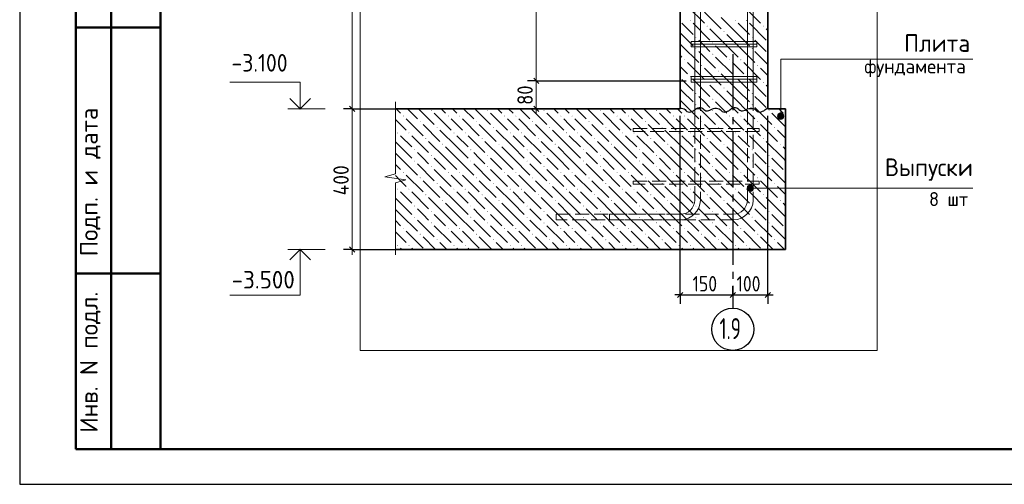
# Model space of a CAD drawing. Header units: millimetres. Extents: x 0 to 50400, y 0 to 35640.
# Tile 1 of 16: x 0 to 16800, y 0 to 7932. Entities that reach past the tile are written whole.
import ezdxf

# ---------------------------------------------------------------- set-up
doc = ezdxf.new("R2010")
doc.units = ezdxf.units.MM
doc.linetypes.add('______2', pattern=[324, 240, -84])
doc.linetypes.add('______5', pattern=[1320, 960, -120, 120, -120])
for name, color, linetype, lineweight in [('Standard', 7, 'Continuous', 25), ('Выпуски арматуры Г-обр.', 52, 'Continuous', 25), ('Выпуски арматуры П-обр. равн.', 52, 'Continuous', 25), ('ЖБ Пилон', 7, 'Continuous', 35), ('ЖБ Плита Фундамента верхний уровень', 7, 'Continuous', 35), ('Позиционная метка диаметр_ шаг', 7, 'Continuous', 13), ('Позиционная метка линия выноска', 7, 'Continuous', 13), ('Примечания', 7, 'Continuous', 13), ('Размерная линия_ общее', 7, 'Continuous', 13)]:
    doc.layers.add(name, color=color, linetype=linetype, lineweight=lineweight)
for name, color, linetype, true_color in [('Оси', 7, '______5', 0x656565), ('Стена фоновая арматура Х1', 7, '______2', 0xa0a0a0), ('Стена Хомут', 7, '______2', 0xa0a0a0)]:
    doc.layers.add(name, color=color, linetype=linetype, true_color=true_color)
doc.styles.add('ISOCPEUR', font='txt')

msp = doc.modelspace()

# ---------------------------------------------------------------- hatches: boundary and pattern name
at = {"layer": 'ЖБ Пилон', "linetype": 'Continuous', "lineweight": 18, "transparency": 33554687}
for points in [[(11434, 7919), (11442, 7927), (11449, 7919), (11442, 7911)], [(12202, 7919), (12210, 7927), (12217, 7919), (12210, 7911)], [(12394, 7919), (12402, 7927), (12409, 7919), (12402, 7911)], [(11722, 7823), (11730, 7831), (11737, 7823), (11730, 7815)], [(12010, 7727), (12018, 7735), (12025, 7727), (12018, 7719)], [(12682, 7823), (12690, 7831), (12697, 7823), (12690, 7815)], [(11530, 7631), (11538, 7639), (11545, 7631), (11538, 7623)], [(12490, 7631), (12498, 7639), (12505, 7631), (12498, 7623)], [(11530, 7439), (11538, 7447), (11545, 7439), (11538, 7431)], [(11818, 7535), (11826, 7543), (11833, 7535), (11826, 7527)], [(12490, 7439), (12498, 7447), (12505, 7439), (12498, 7431)], [(11338, 7247), (11346, 7255), (11353, 7247), (11346, 7239)], [(11818, 7343), (11826, 7351), (11833, 7343), (11826, 7335)], [(12106, 7247), (12114, 7255), (12121, 7247), (12114, 7239)], [(12298, 7247), (12306, 7255), (12313, 7247), (12306, 7239)], [(11626, 7151), (11634, 7159), (11641, 7151), (11634, 7143)], [(11914, 7055), (11922, 7063), (11929, 7055), (11922, 7047)], [(12586, 7151), (12594, 7159), (12601, 7151), (12594, 7143)], [(11434, 6959), (11442, 6967), (11449, 6959), (11442, 6951)], [(12202, 6959), (12210, 6967), (12217, 6959), (12210, 6951)], [(12394, 6959), (12402, 6967), (12409, 6959), (12402, 6951)], [(11722, 6863), (11730, 6871), (11737, 6863), (11730, 6855)], [(12010, 6767), (12018, 6775), (12025, 6767), (12018, 6759)], [(12682, 6863), (12690, 6871), (12697, 6863), (12690, 6855)], [(11530, 6671), (11538, 6679), (11545, 6671), (11538, 6663)], [(11818, 6575), (11826, 6583), (11833, 6575), (11826, 6567)], [(12490, 6671), (12498, 6679), (12505, 6671), (12498, 6663)], [(11530, 6479), (11538, 6487), (11545, 6479), (11538, 6471)], [(12490, 6479), (12498, 6487), (12505, 6479), (12498, 6471)]]:
    msp.add_hatch(color=7, dxfattribs=at).paths.add_polyline_path(points, flags=16)
at = {"layer": 'ЖБ Плита Фундамента верхний уровень', "linetype": 'Continuous', "lineweight": 18, "transparency": 33554687}
for points in [[(7018, 6383), (7026, 6391), (7033, 6383), (7026, 6375)], [(7978, 6383), (7986, 6391), (7993, 6383), (7986, 6375)], [(8938, 6383), (8946, 6391), (8953, 6383), (8946, 6375)], [(9898, 6383), (9906, 6391), (9913, 6383), (9906, 6375)], [(10858, 6383), (10866, 6391), (10873, 6383), (10866, 6375)], [(11818, 6383), (11826, 6391), (11833, 6383), (11826, 6375)], [(12778, 6383), (12786, 6391), (12793, 6383), (12786, 6375)], [(6538, 6287), (6546, 6295), (6553, 6287), (6546, 6279)], [(7306, 6287), (7314, 6295), (7321, 6287), (7314, 6279)], [(7498, 6287), (7506, 6295), (7513, 6287), (7506, 6279)], [(8266, 6287), (8274, 6295), (8281, 6287), (8274, 6279)], [(8458, 6287), (8466, 6295), (8473, 6287), (8466, 6279)], [(9226, 6287), (9234, 6295), (9241, 6287), (9234, 6279)], [(9418, 6287), (9426, 6295), (9433, 6287), (9426, 6279)], [(10186, 6287), (10194, 6295), (10201, 6287), (10194, 6279)], [(10378, 6287), (10386, 6295), (10393, 6287), (10386, 6279)], [(11146, 6287), (11154, 6295), (11161, 6287), (11154, 6279)], [(11338, 6287), (11346, 6295), (11353, 6287), (11346, 6279)], [(12106, 6287), (12114, 6295), (12121, 6287), (12114, 6279)], [(12298, 6287), (12306, 6295), (12313, 6287), (12306, 6279)], [(13066, 6287), (13067, 6289), (13067, 6285)], [(6826, 6191), (6834, 6199), (6841, 6191), (6834, 6183)], [(7114, 6095), (7122, 6103), (7129, 6095), (7122, 6087)], [(7786, 6191), (7794, 6199), (7801, 6191), (7794, 6183)], [(8074, 6095), (8082, 6103), (8089, 6095), (8082, 6087)], [(8746, 6191), (8754, 6199), (8761, 6191), (8754, 6183)], [(9034, 6095), (9042, 6103), (9049, 6095), (9042, 6087)], [(9706, 6191), (9714, 6199), (9721, 6191), (9714, 6183)], [(9994, 6095), (10002, 6103), (10009, 6095), (10002, 6087)], [(10666, 6191), (10674, 6199), (10681, 6191), (10674, 6183)], [(10954, 6095), (10962, 6103), (10969, 6095), (10962, 6087)], [(11626, 6191), (11634, 6199), (11641, 6191), (11634, 6183)], [(11914, 6095), (11922, 6103), (11929, 6095), (11922, 6087)], [(12586, 6191), (12594, 6199), (12601, 6191), (12594, 6183)], [(12874, 6095), (12882, 6103), (12889, 6095), (12882, 6087)], [(6442, 5999), (6450, 6007), (6457, 5999), (6450, 5991)], [(6634, 5999), (6642, 6007), (6649, 5999), (6642, 5991)], [(6922, 5903), (6930, 5911), (6937, 5903), (6930, 5895)], [(7402, 5999), (7410, 6007), (7417, 5999), (7410, 5991)], [(7594, 5999), (7602, 6007), (7609, 5999), (7602, 5991)], [(7882, 5903), (7890, 5911), (7897, 5903), (7890, 5895)], [(8362, 5999), (8370, 6007), (8377, 5999), (8370, 5991)], [(8554, 5999), (8562, 6007), (8569, 5999), (8562, 5991)], [(8842, 5903), (8850, 5911), (8857, 5903), (8850, 5895)], [(9322, 5999), (9330, 6007), (9337, 5999), (9330, 5991)], [(9514, 5999), (9522, 6007), (9529, 5999), (9522, 5991)], [(9802, 5903), (9810, 5911), (9817, 5903), (9810, 5895)], [(10282, 5999), (10290, 6007), (10297, 5999), (10290, 5991)], [(10474, 5999), (10482, 6007), (10489, 5999), (10482, 5991)], [(10762, 5903), (10770, 5911), (10777, 5903), (10770, 5895)], [(11242, 5999), (11250, 6007), (11257, 5999), (11250, 5991)], [(11434, 5999), (11442, 6007), (11449, 5999), (11442, 5991)], [(11722, 5903), (11730, 5911), (11737, 5903), (11730, 5895)], [(12202, 5999), (12210, 6007), (12217, 5999), (12210, 5991)], [(12394, 5999), (12402, 6007), (12409, 5999), (12402, 5991)], [(12682, 5903), (12690, 5911), (12697, 5903), (12690, 5895)], [(6730, 5711), (6738, 5719), (6745, 5711), (6738, 5703)], [(7210, 5807), (7218, 5815), (7225, 5807), (7218, 5799)], [(7690, 5711), (7698, 5719), (7705, 5711), (7698, 5703)], [(8170, 5807), (8178, 5815), (8185, 5807), (8178, 5799)], [(8650, 5711), (8658, 5719), (8665, 5711), (8658, 5703)], [(9130, 5807), (9138, 5815), (9145, 5807), (9138, 5799)], [(9610, 5711), (9618, 5719), (9625, 5711), (9618, 5703)], [(10090, 5807), (10098, 5815), (10105, 5807), (10098, 5799)], [(10570, 5711), (10578, 5719), (10585, 5711), (10578, 5703)], [(11050, 5807), (11058, 5815), (11065, 5807), (11058, 5799)], [(11530, 5711), (11538, 5719), (11545, 5711), (11538, 5703)], [(12010, 5807), (12018, 5815), (12025, 5807), (12018, 5799)], [(12490, 5711), (12498, 5719), (12505, 5711), (12498, 5703)], [(12970, 5807), (12978, 5815), (12985, 5807), (12978, 5799)], [(7018, 5615), (7026, 5623), (7033, 5615), (7026, 5607)], [(7978, 5615), (7986, 5623), (7993, 5615), (7986, 5607)], [(8938, 5615), (8946, 5623), (8953, 5615), (8946, 5607)], [(9898, 5615), (9906, 5623), (9913, 5615), (9906, 5607)], [(10858, 5615), (10866, 5623), (10873, 5615), (10866, 5607)], [(11818, 5615), (11826, 5623), (11833, 5615), (11826, 5607)], [(12778, 5615), (12786, 5623), (12793, 5615), (12786, 5607)], [(6730, 5519), (6738, 5527), (6745, 5519), (6738, 5511)], [(7018, 5423), (7026, 5431), (7033, 5423), (7026, 5415)], [(7690, 5519), (7698, 5527), (7705, 5519), (7698, 5511)], [(7978, 5423), (7986, 5431), (7993, 5423), (7986, 5415)], [(8650, 5519), (8658, 5527), (8665, 5519), (8658, 5511)], [(8938, 5423), (8946, 5431), (8953, 5423), (8946, 5415)], [(9610, 5519), (9618, 5527), (9625, 5519), (9618, 5511)], [(9898, 5423), (9906, 5431), (9913, 5423), (9906, 5415)], [(10570, 5519), (10578, 5527), (10585, 5519), (10578, 5511)], [(10858, 5423), (10866, 5431), (10873, 5423), (10866, 5415)], [(11530, 5519), (11538, 5527), (11545, 5519), (11538, 5511)], [(11818, 5423), (11826, 5431), (11833, 5423), (11826, 5415)], [(12490, 5519), (12498, 5527), (12505, 5519), (12498, 5511)], [(12778, 5423), (12786, 5431), (12793, 5423), (12786, 5415)], [(6538, 5327), (6546, 5335), (6553, 5327), (6546, 5319)], [(6826, 5231), (6834, 5239), (6841, 5231), (6834, 5223)], [(7306, 5327), (7314, 5335), (7321, 5327), (7314, 5319)], [(7498, 5327), (7506, 5335), (7513, 5327), (7506, 5319)], [(7786, 5231), (7794, 5239), (7801, 5231), (7794, 5223)], [(8266, 5327), (8274, 5335), (8281, 5327), (8274, 5319)], [(8458, 5327), (8466, 5335), (8473, 5327), (8466, 5319)], [(8746, 5231), (8754, 5239), (8761, 5231), (8754, 5223)], [(9226, 5327), (9234, 5335), (9241, 5327), (9234, 5319)], [(9418, 5327), (9426, 5335), (9433, 5327), (9426, 5319)], [(9706, 5231), (9714, 5239), (9721, 5231), (9714, 5223)], [(10186, 5327), (10194, 5335), (10201, 5327), (10194, 5319)], [(10378, 5327), (10386, 5335), (10393, 5327), (10386, 5319)], [(10666, 5231), (10674, 5239), (10681, 5231), (10674, 5223)], [(11146, 5327), (11154, 5335), (11161, 5327), (11154, 5319)], [(11338, 5327), (11346, 5335), (11353, 5327), (11346, 5319)], [(11626, 5231), (11634, 5239), (11641, 5231), (11634, 5223)], [(12106, 5327), (12114, 5335), (12121, 5327), (12114, 5319)], [(12298, 5327), (12306, 5335), (12313, 5327), (12306, 5319)], [(12586, 5231), (12594, 5239), (12601, 5231), (12594, 5223)], [(13066, 5327), (13067, 5329), (13067, 5325)], [(6442, 5039), (6450, 5047), (6457, 5039), (6450, 5031)], [(6634, 5039), (6642, 5047), (6649, 5039), (6642, 5031)], [(7114, 5135), (7122, 5143), (7129, 5135), (7122, 5127)], [(7402, 5039), (7410, 5047), (7417, 5039), (7410, 5031)], [(7594, 5039), (7602, 5047), (7609, 5039), (7602, 5031)], [(8074, 5135), (8082, 5143), (8089, 5135), (8082, 5127)], [(8362, 5039), (8370, 5047), (8377, 5039), (8370, 5031)], [(8554, 5039), (8562, 5047), (8569, 5039), (8562, 5031)], [(9034, 5135), (9042, 5143), (9049, 5135), (9042, 5127)], [(9322, 5039), (9330, 5047), (9337, 5039), (9330, 5031)], [(9514, 5039), (9522, 5047), (9529, 5039), (9522, 5031)], [(9994, 5135), (10002, 5143), (10009, 5135), (10002, 5127)], [(10282, 5039), (10290, 5047), (10297, 5039), (10290, 5031)], [(10474, 5039), (10482, 5047), (10489, 5039), (10482, 5031)], [(10954, 5135), (10962, 5143), (10969, 5135), (10962, 5127)], [(11242, 5039), (11250, 5047), (11257, 5039), (11250, 5031)], [(11434, 5039), (11442, 5047), (11449, 5039), (11442, 5031)], [(11914, 5135), (11922, 5143), (11929, 5135), (11922, 5127)], [(12202, 5039), (12210, 5047), (12217, 5039), (12210, 5031)], [(12394, 5039), (12402, 5047), (12409, 5039), (12402, 5031)], [(12874, 5135), (12882, 5143), (12889, 5135), (12882, 5127)], [(6922, 4943), (6930, 4951), (6937, 4943), (6930, 4935)], [(7882, 4943), (7890, 4951), (7897, 4943), (7890, 4935)], [(8842, 4943), (8850, 4951), (8857, 4943), (8850, 4935)], [(9802, 4943), (9810, 4951), (9817, 4943), (9810, 4935)], [(10762, 4943), (10770, 4951), (10777, 4943), (10770, 4935)], [(11722, 4943), (11730, 4951), (11737, 4943), (11730, 4935)], [(12682, 4943), (12690, 4951), (12697, 4943), (12690, 4935)], [(6730, 4751), (6738, 4759), (6745, 4751), (6738, 4743)], [(7210, 4847), (7218, 4855), (7225, 4847), (7218, 4839)], [(7690, 4751), (7698, 4759), (7705, 4751), (7698, 4743)], [(8170, 4847), (8178, 4855), (8185, 4847), (8178, 4839)], [(8650, 4751), (8658, 4759), (8665, 4751), (8658, 4743)], [(9130, 4847), (9138, 4855), (9145, 4847), (9138, 4839)], [(9610, 4751), (9618, 4759), (9625, 4751), (9618, 4743)], [(10090, 4847), (10098, 4855), (10105, 4847), (10098, 4839)], [(10570, 4751), (10578, 4759), (10585, 4751), (10578, 4743)], [(11050, 4847), (11058, 4855), (11065, 4847), (11058, 4839)], [(11530, 4751), (11538, 4759), (11545, 4751), (11538, 4743)], [(12010, 4847), (12018, 4855), (12025, 4847), (12018, 4839)], [(12490, 4751), (12498, 4759), (12505, 4751), (12498, 4743)], [(12970, 4847), (12978, 4855), (12985, 4847), (12978, 4839)], [(6730, 4559), (6738, 4567), (6745, 4559), (6738, 4551)], [(7018, 4655), (7026, 4663), (7033, 4655), (7026, 4647)], [(7690, 4559), (7698, 4567), (7705, 4559), (7698, 4551)], [(7978, 4655), (7986, 4663), (7993, 4655), (7986, 4647)], [(8650, 4559), (8658, 4567), (8665, 4559), (8658, 4551)], [(8938, 4655), (8946, 4663), (8953, 4655), (8946, 4647)], [(9610, 4559), (9618, 4567), (9625, 4559), (9618, 4551)], [(9898, 4655), (9906, 4663), (9913, 4655), (9906, 4647)], [(10570, 4559), (10578, 4567), (10585, 4559), (10578, 4551)], [(10858, 4655), (10866, 4663), (10873, 4655), (10866, 4647)], [(11530, 4559), (11538, 4567), (11545, 4559), (11538, 4551)], [(11818, 4655), (11826, 4663), (11833, 4655), (11826, 4647)], [(12490, 4559), (12498, 4567), (12505, 4559), (12498, 4551)], [(12778, 4655), (12786, 4663), (12793, 4655), (12786, 4647)], [(6538, 4367), (6546, 4375), (6553, 4367), (6546, 4359)], [(7018, 4463), (7026, 4471), (7033, 4463), (7026, 4455)], [(7306, 4367), (7314, 4375), (7321, 4367), (7314, 4359)], [(7498, 4367), (7506, 4375), (7513, 4367), (7506, 4359)], [(7978, 4463), (7986, 4471), (7993, 4463), (7986, 4455)], [(8266, 4367), (8274, 4375), (8281, 4367), (8274, 4359)], [(8458, 4367), (8466, 4375), (8473, 4367), (8466, 4359)], [(8938, 4463), (8946, 4471), (8953, 4463), (8946, 4455)], [(9226, 4367), (9234, 4375), (9241, 4367), (9234, 4359)], [(9418, 4367), (9426, 4375), (9433, 4367), (9426, 4359)], [(9898, 4463), (9906, 4471), (9913, 4463), (9906, 4455)], [(10186, 4367), (10194, 4375), (10201, 4367), (10194, 4359)], [(10378, 4367), (10386, 4375), (10393, 4367), (10386, 4359)], [(10858, 4463), (10866, 4471), (10873, 4463), (10866, 4455)], [(11146, 4367), (11154, 4375), (11161, 4367), (11154, 4359)], [(11338, 4367), (11346, 4375), (11353, 4367), (11346, 4359)], [(11818, 4463), (11826, 4471), (11833, 4463), (11826, 4455)], [(12106, 4367), (12114, 4375), (12121, 4367), (12114, 4359)], [(12298, 4367), (12306, 4375), (12313, 4367), (12306, 4359)], [(12778, 4463), (12786, 4471), (12793, 4463), (12786, 4455)], [(13066, 4367), (13067, 4369), (13067, 4365)], [(6826, 4271), (6834, 4279), (6841, 4271), (6834, 4263)], [(7786, 4271), (7794, 4279), (7801, 4271), (7794, 4263)], [(8746, 4271), (8754, 4279), (8761, 4271), (8754, 4263)], [(9706, 4271), (9714, 4279), (9721, 4271), (9714, 4263)], [(10666, 4271), (10674, 4279), (10681, 4271), (10674, 4263)], [(11626, 4271), (11634, 4279), (11641, 4271), (11634, 4263)], [(12586, 4271), (12594, 4279), (12601, 4271), (12594, 4263)], [(6442, 4079), (6450, 4087), (6457, 4079), (6450, 4071)], [(6634, 4079), (6642, 4087), (6649, 4079), (6642, 4071)], [(7114, 4175), (7122, 4183), (7129, 4175), (7122, 4167)], [(7402, 4079), (7410, 4087), (7417, 4079), (7410, 4071)], [(7594, 4079), (7602, 4087), (7609, 4079), (7602, 4071)], [(8074, 4175), (8082, 4183), (8089, 4175), (8082, 4167)], [(8362, 4079), (8370, 4087), (8377, 4079), (8370, 4071)], [(8554, 4079), (8562, 4087), (8569, 4079), (8562, 4071)], [(9034, 4175), (9042, 4183), (9049, 4175), (9042, 4167)], [(9322, 4079), (9330, 4087), (9337, 4079), (9330, 4071)], [(9514, 4079), (9522, 4087), (9529, 4079), (9522, 4071)], [(9994, 4175), (10002, 4183), (10009, 4175), (10002, 4167)], [(10282, 4079), (10290, 4087), (10297, 4079), (10290, 4071)], [(10474, 4079), (10482, 4087), (10489, 4079), (10482, 4071)], [(10954, 4175), (10962, 4183), (10969, 4175), (10962, 4167)], [(11242, 4079), (11250, 4087), (11257, 4079), (11250, 4071)], [(11434, 4079), (11442, 4087), (11449, 4079), (11442, 4071)], [(11914, 4175), (11922, 4183), (11929, 4175), (11922, 4167)], [(12202, 4079), (12210, 4087), (12217, 4079), (12210, 4071)], [(12394, 4079), (12402, 4087), (12409, 4079), (12402, 4071)], [(12874, 4175), (12882, 4183), (12889, 4175), (12882, 4167)]]:
    msp.add_hatch(color=7, dxfattribs=at).paths.add_polyline_path(points, flags=16)
at = {"layer": 'Позиционная метка линия выноска', "linetype": 'Continuous', "lineweight": 13, "transparency": 33554687}
for points in [[(12931, 6284), (13039, 6284), (13032, 6311)], [(12931, 6284), (13032, 6311), (12939, 6311)], [(12939, 6257), (13039, 6284), (12931, 6284)], [(12939, 6311), (13032, 6311), (13012, 6331)], [(12939, 6311), (13012, 6331), (12958, 6331)], [(12939, 6257), (13032, 6257), (13039, 6284)], [(12958, 6238), (13032, 6257), (12939, 6257)], [(12958, 6331), (13012, 6331), (12985, 6338)], [(12958, 6238), (13012, 6238), (13032, 6257)], [(13012, 6238), (12958, 6238), (12985, 6230)], [(12421, 5028), (12421, 5082), (12413, 5055)], [(12421, 5082), (12440, 5009), (12440, 5102)], [(12421, 5082), (12421, 5028), (12440, 5009)], [(12440, 5102), (12467, 5001), (12467, 5109)], [(12440, 5102), (12440, 5009), (12467, 5001)], [(12467, 5109), (12467, 5001), (12494, 5009)], [(12467, 5109), (12494, 5009), (12494, 5102)], [(12494, 5102), (12494, 5009), (12514, 5028)], [(12494, 5102), (12514, 5028), (12514, 5082)], [(12514, 5082), (12514, 5028), (12521, 5055)]]:
    msp.add_hatch(color=7, dxfattribs=at).paths.add_polyline_path(points)

# ---------------------------------------------------------------- linework, layer by layer
at = {"layer": 'Standard', "color": 7, "linetype": 'Continuous', "lineweight": 25, "transparency": 33554687}
for p, q in [((2400, 35040), (2400, 1270)), ((11222, 3187), (11312, 3277)), ((12122, 3187), (12212, 3277)), ((12722, 3187), (12812, 3277))]:
    msp.add_line(p, q, dxfattribs=at)
at = {"layer": 'Standard', "color": 7, "linetype": 'Continuous', "lineweight": 50, "transparency": 33554687}
for p, q in [((960, 600), (960, 10800)), ((960, 600), (960, 10800)), ((1560, 600), (1560, 10800)), ((960, 7800), (2400, 7800)), ((960, 3600), (2400, 3600)), ((2400, 600), (960, 600))]:
    msp.add_line(p, q, dxfattribs=at)
at = {"layer": 'Standard', "color": 7, "linetype": 'Continuous', "lineweight": 13, "transparency": 33554687}
for p, q in [((5212, 6410), (4576, 6410)), ((5212, 4010), (4576, 4010))]:
    msp.add_line(p, q, dxfattribs=at)
at = {"layer": 'Standard', "color": 7, "linetype": 'Continuous', "lineweight": -3, "transparency": 33554687}
for p, q in [((11267, 3232), (11267, 6290)), ((12767, 3232), (12767, 6290)), ((11267, 3232), (11267, 3382)), ((12167, 3232), (12167, 3382)), ((12767, 3232), (12767, 3382)), ((11267, 3232), (11177, 3232)), ((11267, 3232), (11267, 3082)), ((11267, 3232), (12167, 3232)), ((12167, 3232), (12167, 3082)), ((12167, 3232), (12167, 3232)), ((12167, 3232), (12767, 3232)), ((12767, 3232), (12767, 3082)), ((12767, 3232), (12857, 3232))]:
    msp.add_line(p, q, dxfattribs=at)
at = {"layer": 'Standard', "color": 7, "linetype": 'Continuous', "lineweight": 25, "transparency": 33554687}
msp.add_lwpolyline([(0, 0), (50400, 0), (50400, 35640), (0, 35640), (0, 0)], close=True, dxfattribs=at)
at = {"layer": 'Standard', "color": 7, "linetype": 'Continuous', "lineweight": 50, "transparency": 33554687}
msp.add_lwpolyline([(2400, 35040), (49800, 35040), (49800, 600), (2400, 600), (2400, 35040)], close=True, dxfattribs=at)
at = {"layer": 'Standard', "color": 254, "linetype": 'Continuous', "lineweight": 18, "true_color": 0xc4c4ff, "transparency": 33554687}
msp.add_lwpolyline([(5811, 2282), (14631, 2282), (14631, 32789), (5811, 32789), (5811, 2282)], dxfattribs=at)
at = {"layer": 'Standard', "color": 7, "linetype": 'Continuous', "lineweight": 13, "transparency": 33554687}
for points in [[(4785, 6410), (4785, 6866), (3585, 6866)], [(4785, 4010), (4785, 3230), (3585, 3230)]]:
    msp.add_lwpolyline(points, dxfattribs=at)
at = {"layer": 'Standard', "color": 7, "linetype": 'Continuous', "lineweight": 35, "transparency": 33554687}
for points in [[(4963, 6588), (4785, 6410), (4607, 6588)], [(4963, 3831), (4785, 4010), (4607, 3831)]]:
    msp.add_lwpolyline(points, dxfattribs=at)
at = {"layer": 'Выпуски арматуры Г-обр.', "color": 251, "linetype": '______2', "lineweight": 13, "true_color": 0x656565, "transparency": 33554687}
for points in [[(11615, 14390), (11615, 4843), (11607, 4783), (11586, 4720), (11554, 4662), (11514, 4615), (11467, 4575), (11409, 4543), (11346, 4522), (11286, 4514), (9155, 4514), (9155, 4610), (11280, 4610), (11325, 4616), (11370, 4631), (11412, 4654), (11446, 4683), (11475, 4717), (11498, 4759), (11513, 4804), (11519, 4849), (11519, 14390), (11615, 14390)], [(11615, 14390), (11615, 4843), (11607, 4783), (11586, 4720), (11554, 4662), (11514, 4615), (11467, 4575), (11409, 4543), (11346, 4522), (11286, 4514), (9155, 4514), (9155, 4610), (11280, 4610), (11325, 4616), (11370, 4631), (11412, 4654), (11446, 4683), (11475, 4717), (11498, 4759), (11513, 4804), (11519, 4849), (11519, 14390), (11615, 14390)], [(12515, 14390), (12515, 4843), (12507, 4783), (12486, 4720), (12454, 4662), (12414, 4615), (12367, 4575), (12309, 4543), (12246, 4522), (12186, 4514), (10063, 4514), (10063, 4610), (12179, 4610), (12225, 4616), (12270, 4631), (12312, 4654), (12346, 4683), (12375, 4717), (12398, 4759), (12413, 4804), (12419, 4849), (12419, 14390), (12515, 14390)], [(12515, 14390), (12515, 4843), (12507, 4783), (12486, 4720), (12454, 4662), (12414, 4615), (12367, 4575), (12309, 4543), (12246, 4522), (12186, 4514), (10063, 4514), (10063, 4610), (12179, 4610), (12225, 4616), (12270, 4631), (12312, 4654), (12346, 4683), (12375, 4717), (12398, 4759), (12413, 4804), (12419, 4849), (12419, 14390), (12515, 14390)]]:
    msp.add_lwpolyline(points, dxfattribs=at)
at = {"layer": 'Выпуски арматуры П-обр. равн.', "color": 251, "linetype": '______2', "lineweight": 13, "true_color": 0x656565, "transparency": 33554687}
for points in [[(10469, 6074), (12617, 6074), (12617, 6026), (10469, 6026), (10469, 6074)], [(12617, 6026), (10469, 6026), (10469, 6074), (12617, 6074), (12617, 6026)], [(10469, 5174), (12617, 5174), (12617, 5126), (10469, 5126), (10469, 5174)], [(12617, 5126), (10469, 5126), (10469, 5174), (12617, 5174), (12617, 5126)]]:
    msp.add_lwpolyline(points, dxfattribs=at)
at = {"layer": 'ЖБ Пилон', "color": 7, "linetype": 'Continuous', "lineweight": 35, "transparency": 33554687}
for p, q in [((11267, 22850), (11267, 6410)), ((12767, 6410), (12767, 22850))]:
    msp.add_line(p, q, dxfattribs=at)
at = {"layer": 'ЖБ Пилон', "color": 9, "linetype": 'Continuous', "lineweight": 18, "true_color": 0xc7c7c7, "transparency": 33554687}
for p, q in [((11394, 8159), (11682, 7871)), ((12354, 8159), (12642, 7871)), ((11682, 8063), (11970, 7775)), ((12258, 7679), (11970, 7967)), ((11298, 7871), (11490, 7679)), ((11490, 7871), (11778, 7583)), ((12066, 7487), (11778, 7775)), ((12258, 7871), (12450, 7679)), ((12450, 7871), (12738, 7583)), ((12767, 7745), (12738, 7775)), ((11298, 7679), (11267, 7709)), ((11298, 7679), (11490, 7487)), ((11682, 7487), (11586, 7583)), ((12066, 7679), (12258, 7487)), ((12258, 7679), (12450, 7487)), ((12642, 7487), (12546, 7583)), ((11267, 7517), (11298, 7487)), ((11298, 7487), (11586, 7199)), ((11778, 7391), (11682, 7487)), ((11874, 7487), (12066, 7295)), ((12066, 7487), (12258, 7295)), ((12258, 7487), (12546, 7199)), ((12738, 7391), (12642, 7487)), ((11267, 7325), (11298, 7295)), ((11586, 7391), (11874, 7103)), ((11874, 7295), (12162, 7007)), ((12546, 7391), (12767, 7169)), ((11298, 7103), (11267, 7133)), ((11394, 7007), (11298, 7103)), ((11394, 7199), (11682, 6911)), ((11682, 7103), (11970, 6815)), ((12258, 7103), (12162, 7199)), ((12354, 7007), (12258, 7103)), ((12354, 7199), (12642, 6911)), ((12642, 7103), (12767, 6977)), ((11298, 6911), (11490, 6719)), ((11490, 6911), (11778, 6623)), ((12258, 6719), (11970, 7007)), ((12258, 6911), (12450, 6719)), ((12450, 6911), (12738, 6623)), ((11298, 6719), (11267, 6749)), ((12066, 6527), (11778, 6815)), ((12767, 6785), (12738, 6815)), ((11267, 6557), (11298, 6527)), ((11298, 6719), (11490, 6527)), ((11682, 6527), (11586, 6623)), ((12066, 6719), (12258, 6527)), ((12258, 6719), (12450, 6527)), ((12642, 6527), (12546, 6623)), ((11298, 6527), (11415, 6410)), ((11586, 6431), (11607, 6410)), ((11778, 6431), (11682, 6527)), ((11874, 6527), (11991, 6410)), ((12066, 6527), (12183, 6410)), ((12258, 6527), (12375, 6410)), ((12546, 6431), (12567, 6410)), ((12738, 6431), (12642, 6527))]:
    msp.add_line(p, q, dxfattribs=at)
at = {"layer": 'ЖБ Плита Фундамента верхний уровень', "color": 7, "linetype": 'Continuous', "lineweight": 35, "transparency": 33554687}
for p, q in [((11267, 6410), (6411, 6410)), ((13067, 6410), (12767, 6410)), ((13067, 4010), (13067, 6410)), ((6411, 4010), (13067, 4010))]:
    msp.add_line(p, q, dxfattribs=at)
at = {"layer": 'ЖБ Плита Фундамента верхний уровень', "color": 252, "linetype": 'Continuous', "lineweight": 18, "true_color": 0x8f8f8f, "transparency": 33554687}
for p, q in [((6423, 6410), (6498, 6335)), ((6615, 6410), (6786, 6239)), ((6807, 6410), (7074, 6143)), ((7191, 6410), (7266, 6335)), ((7383, 6410), (7458, 6335)), ((7575, 6410), (7746, 6239)), ((7767, 6410), (8034, 6143)), ((8151, 6410), (8226, 6335)), ((8343, 6410), (8418, 6335)), ((8535, 6410), (8706, 6239)), ((8727, 6410), (8994, 6143)), ((9111, 6410), (9186, 6335)), ((9303, 6410), (9378, 6335)), ((9495, 6410), (9666, 6239)), ((9687, 6410), (9954, 6143)), ((10071, 6410), (10146, 6335)), ((10263, 6410), (10338, 6335)), ((10455, 6410), (10626, 6239)), ((10647, 6410), (10914, 6143)), ((11031, 6410), (11106, 6335)), ((11223, 6410), (11298, 6335)), ((11415, 6410), (11586, 6239)), ((11607, 6410), (11874, 6143)), ((11991, 6410), (12066, 6335)), ((12183, 6410), (12258, 6335)), ((12375, 6410), (12546, 6239)), ((12567, 6410), (12834, 6143)), ((12951, 6410), (13026, 6335)), ((6498, 6143), (6411, 6230)), ((6594, 6239), (6882, 5951)), ((7074, 6335), (7362, 6047)), ((7458, 6143), (7362, 6239)), ((7554, 6239), (7842, 5951)), ((8034, 6335), (8322, 6047)), ((8418, 6143), (8322, 6239)), ((8514, 6239), (8802, 5951)), ((8994, 6335), (9282, 6047)), ((9378, 6143), (9282, 6239)), ((9474, 6239), (9762, 5951)), ((9954, 6335), (10242, 6047)), ((10338, 6143), (10242, 6239)), ((10434, 6239), (10722, 5951)), ((10914, 6335), (11202, 6047)), ((11298, 6143), (11202, 6239)), ((11394, 6239), (11682, 5951)), ((11874, 6335), (12162, 6047)), ((12258, 6143), (12162, 6239)), ((12354, 6239), (12642, 5951)), ((12834, 6335), (13067, 6101)), ((6594, 6047), (6498, 6143)), ((6882, 6143), (7170, 5855)), ((7554, 6047), (7458, 6143)), ((7842, 6143), (8130, 5855)), ((8514, 6047), (8418, 6143)), ((8802, 6143), (9090, 5855)), ((9474, 6047), (9378, 6143)), ((9762, 6143), (10050, 5855)), ((10434, 6047), (10338, 6143)), ((10722, 6143), (11010, 5855)), ((11394, 6047), (11298, 6143)), ((11682, 6143), (11970, 5855)), ((12354, 6047), (12258, 6143)), ((12642, 6143), (12930, 5855)), ((6498, 5951), (6690, 5759)), ((6690, 5951), (6978, 5663)), ((7458, 5759), (7170, 6047)), ((7458, 5951), (7650, 5759)), ((7650, 5951), (7938, 5663)), ((8418, 5759), (8130, 6047)), ((8418, 5951), (8610, 5759)), ((8610, 5951), (8898, 5663)), ((9378, 5759), (9090, 6047)), ((9378, 5951), (9570, 5759)), ((9570, 5951), (9858, 5663)), ((10338, 5759), (10050, 6047)), ((10338, 5951), (10530, 5759)), ((10530, 5951), (10818, 5663)), ((11298, 5759), (11010, 6047)), ((11298, 5951), (11490, 5759)), ((11490, 5951), (11778, 5663)), ((12258, 5759), (11970, 6047)), ((12258, 5951), (12450, 5759)), ((12450, 5951), (12738, 5663)), ((13067, 5909), (12930, 6047)), ((6498, 5759), (6411, 5846)), ((6498, 5759), (6690, 5567)), ((7266, 5567), (6978, 5855)), ((7266, 5759), (7458, 5567)), ((7458, 5759), (7650, 5567)), ((8226, 5567), (7938, 5855)), ((8226, 5759), (8418, 5567)), ((8418, 5759), (8610, 5567)), ((9186, 5567), (8898, 5855)), ((9186, 5759), (9378, 5567)), ((9378, 5759), (9570, 5567)), ((10146, 5567), (9858, 5855)), ((10146, 5759), (10338, 5567)), ((10338, 5759), (10530, 5567)), ((11106, 5567), (10818, 5855)), ((11106, 5759), (11298, 5567)), ((11298, 5759), (11490, 5567)), ((12066, 5567), (11778, 5855)), ((12066, 5759), (12258, 5567)), ((12258, 5759), (12450, 5567)), ((13026, 5567), (12738, 5855)), ((13026, 5759), (13067, 5717)), ((6411, 5654), (6498, 5567)), ((6498, 5567), (6786, 5279)), ((6882, 5567), (6786, 5663)), ((6978, 5471), (6882, 5567)), ((7074, 5567), (7266, 5375)), ((7266, 5567), (7458, 5375)), ((7458, 5567), (7746, 5279)), ((7842, 5567), (7746, 5663)), ((7938, 5471), (7842, 5567)), ((8034, 5567), (8226, 5375)), ((8226, 5567), (8418, 5375)), ((8418, 5567), (8706, 5279)), ((8802, 5567), (8706, 5663)), ((8898, 5471), (8802, 5567)), ((8994, 5567), (9186, 5375)), ((9186, 5567), (9378, 5375)), ((9378, 5567), (9666, 5279)), ((9762, 5567), (9666, 5663)), ((9858, 5471), (9762, 5567)), ((9954, 5567), (10146, 5375)), ((10146, 5567), (10338, 5375)), ((10338, 5567), (10626, 5279)), ((10722, 5567), (10626, 5663)), ((10818, 5471), (10722, 5567)), ((10914, 5567), (11106, 5375)), ((11106, 5567), (11298, 5375)), ((11298, 5567), (11586, 5279)), ((11682, 5567), (11586, 5663)), ((11778, 5471), (11682, 5567)), ((11874, 5567), (12066, 5375)), ((12066, 5567), (12258, 5375)), ((12258, 5567), (12546, 5279)), ((12642, 5567), (12546, 5663)), ((12738, 5471), (12642, 5567)), ((12834, 5567), (13026, 5375)), ((13026, 5567), (13067, 5525)), ((6411, 5462), (6498, 5375)), ((6786, 5471), (7074, 5183)), ((7746, 5471), (8034, 5183)), ((8706, 5471), (8994, 5183)), ((9666, 5471), (9954, 5183)), ((10626, 5471), (10914, 5183)), ((11586, 5471), (11874, 5183)), ((12546, 5471), (12834, 5183)), ((6498, 5183), (6411, 5270)), ((6594, 5279), (6882, 4991)), ((7074, 5375), (7362, 5087)), ((7458, 5183), (7362, 5279)), ((7554, 5279), (7842, 4991)), ((8034, 5375), (8322, 5087)), ((8418, 5183), (8322, 5279)), ((8514, 5279), (8802, 4991)), ((8994, 5375), (9282, 5087)), ((9378, 5183), (9282, 5279)), ((9474, 5279), (9762, 4991)), ((9954, 5375), (10242, 5087)), ((10338, 5183), (10242, 5279)), ((10434, 5279), (10722, 4991)), ((10914, 5375), (11202, 5087)), ((11298, 5183), (11202, 5279)), ((11394, 5279), (11682, 4991)), ((11874, 5375), (12162, 5087)), ((12258, 5183), (12162, 5279)), ((12354, 5279), (12642, 4991)), ((12834, 5375), (13067, 5141)), ((6594, 5087), (6498, 5183)), ((6882, 5183), (7170, 4895)), ((7458, 4799), (7170, 5087)), ((7554, 5087), (7458, 5183)), ((7842, 5183), (8130, 4895)), ((8418, 4799), (8130, 5087)), ((8514, 5087), (8418, 5183)), ((8802, 5183), (9090, 4895)), ((9378, 4799), (9090, 5087)), ((9474, 5087), (9378, 5183)), ((9762, 5183), (10050, 4895)), ((10338, 4799), (10050, 5087)), ((10434, 5087), (10338, 5183)), ((10722, 5183), (11010, 4895)), ((11298, 4799), (11010, 5087)), ((11394, 5087), (11298, 5183)), ((11682, 5183), (11970, 4895)), ((12258, 4799), (11970, 5087)), ((12354, 5087), (12258, 5183)), ((12642, 5183), (12930, 4895)), ((13067, 4949), (12930, 5087)), ((6498, 4799), (6411, 4886)), ((6498, 4991), (6690, 4799)), ((6690, 4991), (6978, 4703)), ((7266, 4607), (6978, 4895)), ((7458, 4991), (7650, 4799)), ((7650, 4991), (7938, 4703)), ((8226, 4607), (7938, 4895)), ((8418, 4991), (8610, 4799)), ((8610, 4991), (8898, 4703)), ((9186, 4607), (8898, 4895)), ((9378, 4991), (9570, 4799)), ((9570, 4991), (9858, 4703)), ((10146, 4607), (9858, 4895)), ((10338, 4991), (10530, 4799)), ((10530, 4991), (10818, 4703)), ((11106, 4607), (10818, 4895)), ((11298, 4991), (11490, 4799)), ((11490, 4991), (11778, 4703)), ((12066, 4607), (11778, 4895)), ((12258, 4991), (12450, 4799)), ((12450, 4991), (12738, 4703)), ((13026, 4607), (12738, 4895)), ((6498, 4799), (6690, 4607)), ((7266, 4799), (7458, 4607)), ((7458, 4799), (7650, 4607)), ((8226, 4799), (8418, 4607)), ((8418, 4799), (8610, 4607)), ((9186, 4799), (9378, 4607)), ((9378, 4799), (9570, 4607)), ((10146, 4799), (10338, 4607)), ((10338, 4799), (10530, 4607)), ((11106, 4799), (11298, 4607)), ((11298, 4799), (11490, 4607)), ((12066, 4799), (12258, 4607)), ((12258, 4799), (12450, 4607)), ((13026, 4799), (13067, 4757)), ((6411, 4694), (6498, 4607)), ((6498, 4607), (6786, 4319)), ((6882, 4607), (6786, 4703)), ((6978, 4511), (6882, 4607)), ((7074, 4607), (7266, 4415)), ((7266, 4607), (7458, 4415)), ((7458, 4607), (7746, 4319)), ((7842, 4607), (7746, 4703)), ((7938, 4511), (7842, 4607)), ((8034, 4607), (8226, 4415)), ((8226, 4607), (8418, 4415)), ((8418, 4607), (8706, 4319)), ((8802, 4607), (8706, 4703)), ((8898, 4511), (8802, 4607)), ((8994, 4607), (9186, 4415)), ((9186, 4607), (9378, 4415)), ((9378, 4607), (9666, 4319)), ((9762, 4607), (9666, 4703)), ((9858, 4511), (9762, 4607)), ((9954, 4607), (10146, 4415)), ((10146, 4607), (10338, 4415)), ((10338, 4607), (10626, 4319)), ((10722, 4607), (10626, 4703)), ((10818, 4511), (10722, 4607)), ((10914, 4607), (11106, 4415)), ((11106, 4607), (11298, 4415)), ((11298, 4607), (11586, 4319)), ((11682, 4607), (11586, 4703)), ((11778, 4511), (11682, 4607)), ((11874, 4607), (12066, 4415)), ((12066, 4607), (12258, 4415)), ((12258, 4607), (12546, 4319)), ((12642, 4607), (12546, 4703)), ((12738, 4511), (12642, 4607)), ((12834, 4607), (13026, 4415)), ((13026, 4607), (13067, 4565)), ((6411, 4502), (6498, 4415)), ((6786, 4511), (7074, 4223)), ((7074, 4415), (7362, 4127)), ((7746, 4511), (8034, 4223)), ((8034, 4415), (8322, 4127)), ((8706, 4511), (8994, 4223)), ((8994, 4415), (9282, 4127)), ((9666, 4511), (9954, 4223)), ((9954, 4415), (10242, 4127)), ((10626, 4511), (10914, 4223)), ((10914, 4415), (11202, 4127)), ((11586, 4511), (11874, 4223)), ((11874, 4415), (12162, 4127)), ((12546, 4511), (12834, 4223)), ((12834, 4415), (13067, 4181)), ((6498, 4223), (6411, 4310)), ((6594, 4127), (6498, 4223)), ((6594, 4319), (6882, 4031)), ((6882, 4223), (7095, 4010)), ((7458, 4223), (7362, 4319)), ((7554, 4127), (7458, 4223)), ((7554, 4319), (7842, 4031)), ((7842, 4223), (8055, 4010)), ((8418, 4223), (8322, 4319)), ((8514, 4127), (8418, 4223)), ((8514, 4319), (8802, 4031)), ((8802, 4223), (9015, 4010)), ((9378, 4223), (9282, 4319)), ((9474, 4127), (9378, 4223)), ((9474, 4319), (9762, 4031)), ((9762, 4223), (9975, 4010)), ((10338, 4223), (10242, 4319)), ((10434, 4127), (10338, 4223)), ((10434, 4319), (10722, 4031)), ((10722, 4223), (10935, 4010)), ((11298, 4223), (11202, 4319)), ((11394, 4127), (11298, 4223)), ((11394, 4319), (11682, 4031)), ((11682, 4223), (11895, 4010)), ((12258, 4223), (12162, 4319)), ((12354, 4127), (12258, 4223)), ((12354, 4319), (12642, 4031)), ((12642, 4223), (12855, 4010)), ((7287, 4010), (7170, 4127)), ((8247, 4010), (8130, 4127)), ((9207, 4010), (9090, 4127)), ((10167, 4010), (10050, 4127)), ((11127, 4010), (11010, 4127)), ((12087, 4010), (11970, 4127)), ((13047, 4010), (12930, 4127)), ((6498, 4031), (6519, 4010)), ((6690, 4031), (6711, 4010)), ((7458, 4031), (7479, 4010)), ((7650, 4031), (7671, 4010)), ((8418, 4031), (8439, 4010)), ((8610, 4031), (8631, 4010)), ((9378, 4031), (9399, 4010)), ((9570, 4031), (9591, 4010)), ((10338, 4031), (10359, 4010)), ((10530, 4031), (10551, 4010)), ((11298, 4031), (11319, 4010)), ((11490, 4031), (11511, 4010)), ((12258, 4031), (12279, 4010)), ((12450, 4031), (12471, 4010))]:
    msp.add_line(p, q, dxfattribs=at)
at = {"layer": 'Оси', "color": 8, "linetype": '______5', "lineweight": -3, "transparency": 33554687}
msp.add_line((12167, 7346), (12167, 3006), dxfattribs=at)
at = {"layer": 'Оси', "color": 7, "linetype": 'Continuous', "lineweight": -3, "transparency": 33554687}
msp.add_circle((12167, 2646), 360, dxfattribs=at)
at = {"layer": 'Позиционная метка линия выноска', "color": 7, "linetype": 'Continuous', "lineweight": 13, "transparency": 33554687}
for p, q in [((12931, 6284), (12931, 6284)), ((12985, 6338), (12985, 6338)), ((12985, 6230), (12985, 6230)), ((13039, 6284), (13039, 6284)), ((12413, 5055), (12413, 5055)), ((12467, 5109), (12467, 5109)), ((12521, 5055), (12521, 5055)), ((12467, 5001), (12467, 5001))]:
    msp.add_line(p, q, dxfattribs=at)
for points in [[(12985, 6284), (12985, 7257), (16261, 7257)], [(12467, 5055), (13266, 5055), (16261, 5055)]]:
    msp.add_lwpolyline(points, dxfattribs=at)
for centre in [(12985, 6284), (12467, 5055)]:
    msp.add_circle(centre, 54, dxfattribs=at)
at = {"layer": 'Примечания', "color": 7, "linetype": 'Continuous', "lineweight": 13, "transparency": 33554687}
for p, q in [((6411, 6530), (6411, 5303)), ((6411, 5303), (6231, 5251)), ((6231, 5251), (6591, 5199)), ((6591, 5199), (6411, 5146)), ((6411, 5146), (6411, 3920)), ((6411, 3920), (6411, 3920))]:
    msp.add_line(p, q, dxfattribs=at)
at = {"layer": 'Примечания', "color": 7, "linetype": 'Continuous', "lineweight": 25, "transparency": 33554687}
for points in [[(11267, 6420), (11290, 6420), (11314, 6417), (11335, 6409), (11353, 6396), (11368, 6380), (11385, 6367), (11407, 6359), (11431, 6355), (11454, 6360), (11476, 6368), (11497, 6378), (11515, 6391), (11531, 6405), (11548, 6418), (11569, 6429), (11591, 6435), (11615, 6434), (11639, 6428), (11656, 6415), (11672, 6400), (11689, 6386), (11709, 6376), (11733, 6374), (11756, 6379), (11777, 6388), (11798, 6399), (11819, 6409), (11839, 6418), (11863, 6423), (11867, 6423)], [(11867, 6420), (11890, 6420), (11914, 6417), (11935, 6409), (11953, 6396), (11968, 6380), (11985, 6367), (12007, 6359), (12031, 6355), (12054, 6360), (12076, 6368), (12097, 6378), (12115, 6391), (12131, 6405), (12148, 6418), (12169, 6429), (12191, 6435), (12215, 6434), (12239, 6428), (12256, 6415), (12272, 6400), (12289, 6386), (12309, 6376), (12333, 6374), (12356, 6379), (12377, 6388), (12398, 6399), (12419, 6409), (12439, 6418), (12463, 6423), (12467, 6423)], [(12467, 6420), (12490, 6420), (12514, 6417), (12535, 6409), (12553, 6396), (12568, 6380), (12585, 6367), (12607, 6359), (12631, 6355), (12654, 6360), (12676, 6368), (12697, 6378), (12715, 6391), (12731, 6405), (12748, 6418), (12767, 6428)]]:
    msp.add_lwpolyline(points, dxfattribs=at)
at = {"layer": 'Размерная линия_ общее', "color": 7, "linetype": 'Continuous', "lineweight": 13, "transparency": 33554687}
for p, q in [((5675, 22850), (5675, 6410)), ((8815, 6890), (8815, 14090)), ((8815, 6410), (8815, 6890)), ((5675, 6410), (5675, 4010)), ((8815, 6410), (8815, 6320)), ((5675, 4010), (5675, 3920))]:
    msp.add_line(p, q, dxfattribs=at)
at = {"layer": 'Размерная линия_ общее', "color": 7, "linetype": 'Continuous', "lineweight": -3, "transparency": 33554687}
for p, q in [((8815, 6890), (8665, 6890)), ((8815, 6890), (8965, 6890)), ((8815, 6890), (11371, 6890)), ((5675, 6410), (5525, 6410)), ((5675, 6410), (5825, 6410)), ((5675, 6410), (8957, 6410)), ((8815, 6410), (8665, 6410)), ((8815, 6410), (8965, 6410)), ((8815, 6410), (8815, 6410)), ((5675, 4010), (5525, 4010)), ((5675, 4010), (5825, 4010)), ((5675, 4010), (8957, 4010))]:
    msp.add_line(p, q, dxfattribs=at)
at = {"layer": 'Размерная линия_ общее', "color": 7, "linetype": 'Continuous', "lineweight": 25, "transparency": 33554687}
for p, q in [((8860, 6845), (8770, 6935)), ((5630, 6455), (5720, 6365)), ((8860, 6365), (8770, 6455)), ((5630, 4055), (5720, 3965))]:
    msp.add_line(p, q, dxfattribs=at)
at = {"layer": 'Стена фоновая арматура Х1', "color": 7, "linetype": 'Continuous', "lineweight": 18, "transparency": 33554687}
for points in [[(11519, 6410), (11519, 23750), (11615, 23750), (11615, 6410), (11519, 6410)], [(11519, 6410), (11519, 23750), (11615, 23750), (11615, 6410), (11519, 6410)], [(12419, 6410), (12419, 23750), (12515, 23750), (12515, 6410), (12419, 6410)], [(12419, 6410), (12419, 23750), (12515, 23750), (12515, 6410), (12419, 6410)]]:
    msp.add_lwpolyline(points, dxfattribs=at)
at = {"layer": 'Стена Хомут', "color": 36, "linetype": 'Continuous', "lineweight": 13, "true_color": 0x6e3c1e, "transparency": 33554687}
for points in [[(11459, 7562), (12575, 7562), (12575, 7514), (11459, 7514), (11459, 7562)], [(11459, 7514), (12575, 7514), (12575, 7466), (11459, 7466), (11459, 7514)], [(11459, 6962), (12575, 6962), (12575, 6914), (11459, 6914), (11459, 6962)], [(11459, 6914), (12575, 6914), (12575, 6866), (11459, 6866), (11459, 6914)]]:
    msp.add_lwpolyline(points, dxfattribs=at)

# ---------------------------------------------------------------- texts
at = {"layer": 'Standard', "color": 7, "linetype": 'Continuous', "lineweight": 50, "transparency": 33554687, "char_height": 300, "attachment_point": 7, "rotation": 90, "style": 'ISOCPEUR'}
for s, insert, width in [('\\A1;{\\fISOCPEUR|i0|b0;\\H300.000000;\\W1.000000;\\C7;Подп. и дата}\\P', (1379, 3891), 2636.47), ('\\A1;{\\fISOCPEUR|i0|b0;\\H300.000000;\\W1.000000;\\C7;Инв. N подл.}\\P', (1379, 881), 2426.15)]:
    msp.add_mtext(s, dxfattribs=dict(at, insert=insert, width=width))
at = {"layer": 'Standard', "color": 7, "linetype": 'Continuous', "lineweight": 25, "transparency": 33554687, "char_height": 264, "width": 610.29, "attachment_point": 7, "style": 'ISOCPEUR'}
for s, insert in [('\\W0.83;150', (11480, 3292)), ('\\W0.83;100', (12230, 3292))]:
    msp.add_mtext(s, dxfattribs=dict(at, insert=insert))
at = {"layer": 'ЖБ Пилон', "color": 7, "linetype": 'Continuous', "lineweight": 25, "transparency": 33554687, "char_height": 300, "attachment_point": 7, "style": 'ISOCPEUR'}
for s, insert, width in [('\\W0.90;-3.100', (3613, 7046), 1214.13), ('\\W0.95;-3.500', (3617, 3343), 1281.45)]:
    msp.add_mtext(s, dxfattribs=dict(at, insert=insert, width=width))
at = {"layer": 'Оси', "color": 7, "linetype": 'Continuous', "lineweight": 25, "transparency": 33554687, "insert": (11942, 2478), "char_height": 360, "width": 568.06, "attachment_point": 7, "style": 'ISOCPEUR'}
msp.add_mtext('\\W0.66;1.9', dxfattribs=at)
at = {"layer": 'Позиционная метка диаметр_ шаг', "color": 7, "linetype": 'Continuous', "lineweight": 25, "transparency": 33554687, "attachment_point": 7, "style": 'ISOCPEUR'}
for s, insert, char_height, width in [('\\W0.95;Плита', (15091, 7383), 300, 1311.98), ('\\W0.97;фундамента', (14411, 6951), 240, 1963.87), ('\\W0.96;Выпуски', (14761, 5181), 300, 1643.31), ('\\W0.94;8 шт', (15516, 4749), 240, 856.53)]:
    msp.add_mtext(s, dxfattribs=dict(at, insert=insert, char_height=char_height, width=width))
at = {"layer": 'Размерная линия_ общее', "color": 7, "linetype": 'Continuous', "lineweight": 25, "transparency": 33554687, "char_height": 264, "attachment_point": 7, "rotation": 90, "style": 'ISOCPEUR'}
for s, insert, width in [('\\W0.87;80', (8755, 6478), 484.71), ('\\W0.92;400', (5615, 4932), 701.33)]:
    msp.add_mtext(s, dxfattribs=dict(at, insert=insert, width=width))

doc.saveas('drawing.dxf')
